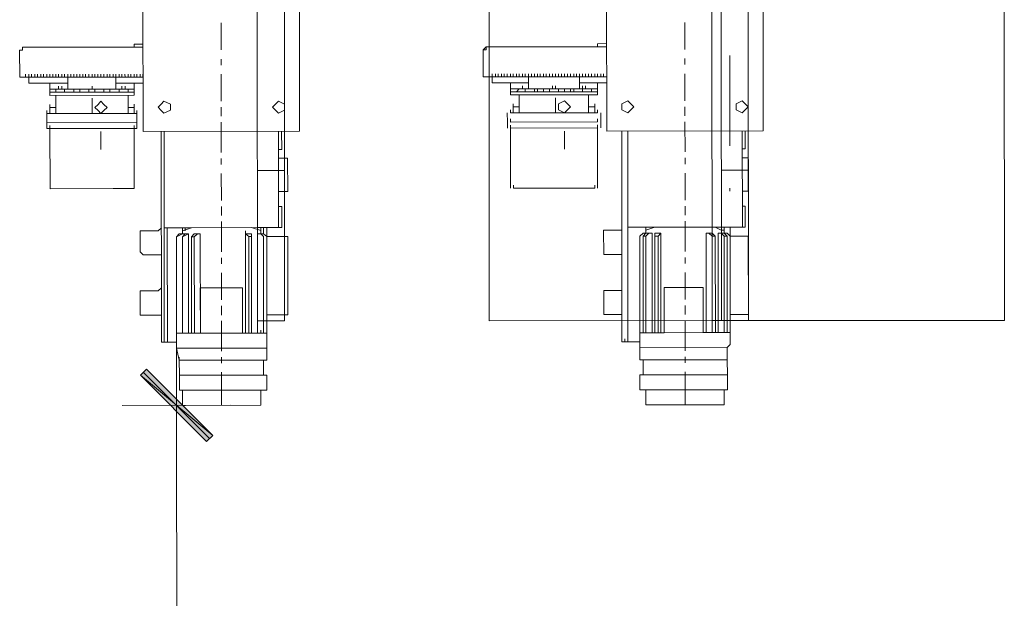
# Model space of a CAD drawing. Header units: inches. Extents: x -5850 to 5646, y 8947 to 13007.
# Tile 103 of 256: x -4115 to -3977, y 10461 to 10543. Entities that reach past the tile are written whole.
import ezdxf

# ---------------------------------------------------------------- set-up
doc = ezdxf.new("R2010")
doc.units = ezdxf.units.IN
doc.header["$MEASUREMENT"] = 0
for name, color, linetype in [('at_Entity', 7, 'Continuous'), ('at_Rect', 7, 'Continuous'), ('at_Solid', 7, 'Continuous')]:
    doc.layers.add(name, color=color, linetype=linetype)

msp = doc.modelspace()

# ---------------------------------------------------------------- hatches: boundary and pattern name
at = {"layer": 'at_Solid', "lineweight": 20}
for points in [[(-4097.62, 10493.5), (-4098.46, 10492.65), (-4088.3, 10484.22)], [(-4098.46, 10492.65), (-4088.3, 10484.22), (-4089.19, 10483.37)]]:
    msp.add_hatch(color=7, dxfattribs=at).paths.add_polyline_path(points)

# ---------------------------------------------------------------- linework, layer by layer
at = {"layer": 'at_Entity', "color": 7, "lineweight": 20}
for p, q in [((-4013.95, 11398.35), (-4013.15, 10500.33)), ((-4013.15, 10500.33), (-4013.95, 11398.35)), ((-3978.04, 11398.38), (-3977.23, 10500.36)), ((-4079.02, 11398.29), (-4078.22, 10500.27)), ((-4049.5, 10500.3), (-4050.31, 11398.32)), ((-4018.22, 10500.33), (-4019.02, 11398.35)), ((-4082.01, 10500.27), (-4082.75, 11328.17)), ((-4016.94, 10500.33), (-4017.68, 11328.23)), ((-4099.34, 10538.69), (-4099.34, 10539.12)), ((-4099.34, 10539.12), (-4098.11, 10539.12)), ((-4034.32, 10539.17), (-4033.03, 10539.18)), ((-4034.31, 10538.75), (-4034.32, 10539.17)), ((-4115.39, 10534.46), (-4115.4, 10538.26)), ((-4115.4, 10538.26), (-4115.01, 10538.26)), ((-4115.39, 10534.46), (-4115.4, 10538.26)), ((-4115.4, 10538.26), (-4115.01, 10538.26)), ((-4115.4, 10538.26), (-4115.01, 10538.26)), ((-4115.01, 10538.68), (-4098.11, 10538.69)), ((-4115.01, 10538.26), (-4115.01, 10538.68)), ((-4115.01, 10538.26), (-4115.01, 10538.68)), ((-4050.37, 10538.32), (-4049.93, 10538.74)), ((-4050.37, 10534.52), (-4050.37, 10538.32)), ((-4050.37, 10538.32), (-4049.93, 10538.32)), ((-4050.37, 10534.52), (-4050.37, 10538.32)), ((-4050.37, 10538.32), (-4049.93, 10538.32)), ((-4049.93, 10538.74), (-4033.03, 10538.75)), ((-4049.93, 10538.32), (-4049.93, 10538.74)), ((-4114.56, 10534.46), (-4114.56, 10534.88)), ((-4114.56, 10534.46), (-4114.56, 10534.88)), ((-4114.11, 10534.46), (-4114.11, 10534.88)), ((-4114.11, 10534.46), (-4114.11, 10534.88)), ((-4113.72, 10534.46), (-4113.72, 10534.88)), ((-4113.72, 10534.46), (-4113.72, 10534.88)), ((-4113.27, 10534.46), (-4113.27, 10534.88)), ((-4113.27, 10534.46), (-4113.27, 10534.88)), ((-4112.88, 10534.46), (-4112.88, 10534.88)), ((-4112.44, 10534.46), (-4112.44, 10534.88)), ((-4112.05, 10534.46), (-4112.05, 10534.88)), ((-4111.6, 10534.46), (-4111.6, 10534.88)), ((-4111.15, 10534.46), (-4111.15, 10534.88)), ((-4110.76, 10534.46), (-4110.76, 10534.88)), ((-4110.76, 10534.46), (-4110.76, 10534.88)), ((-4110.76, 10534.46), (-4110.76, 10534.88)), ((-4110.32, 10534.46), (-4110.32, 10534.88)), ((-4110.32, 10534.46), (-4110.32, 10534.88)), ((-4110.32, 10534.46), (-4110.32, 10534.88)), ((-4109.93, 10534.46), (-4109.93, 10534.88)), ((-4109.93, 10534.46), (-4109.93, 10534.88)), ((-4109.48, 10534.46), (-4109.48, 10534.88)), ((-4109.48, 10534.46), (-4109.48, 10534.88)), ((-4109.48, 10534.46), (-4109.48, 10534.88)), ((-4109.09, 10534.46), (-4109.09, 10534.88)), ((-4109.09, 10534.46), (-4109.09, 10534.88)), ((-4109.09, 10534.46), (-4109.09, 10534.88)), ((-4108.64, 10534.46), (-4108.65, 10534.88)), ((-4108.64, 10534.46), (-4108.65, 10534.88)), ((-4108.2, 10534.46), (-4108.2, 10534.88)), ((-4107.81, 10534.46), (-4107.81, 10534.88)), ((-4107.81, 10534.46), (-4107.81, 10534.88)), ((-4107.81, 10534.46), (-4107.81, 10534.88)), ((-4107.36, 10534.46), (-4107.36, 10534.88)), ((-4107.36, 10534.46), (-4107.36, 10534.88)), ((-4106.97, 10534.46), (-4106.97, 10534.88)), ((-4106.97, 10534.46), (-4106.97, 10534.88)), ((-4106.53, 10534.47), (-4106.53, 10534.88)), ((-4106.53, 10534.47), (-4106.53, 10534.88)), ((-4106.14, 10534.47), (-4106.14, 10534.88)), ((-4106.14, 10534.47), (-4106.14, 10534.88)), ((-4105.69, 10534.47), (-4105.69, 10534.88)), ((-4105.69, 10534.47), (-4105.69, 10534.88)), ((-4105.24, 10534.47), (-4105.24, 10534.88)), ((-4105.24, 10534.47), (-4105.24, 10534.88)), ((-4105.24, 10534.47), (-4105.24, 10534.88)), ((-4104.85, 10534.47), (-4104.85, 10534.88)), ((-4104.85, 10534.47), (-4104.85, 10534.88)), ((-4104.41, 10534.47), (-4104.41, 10534.89)), ((-4104.41, 10534.47), (-4104.41, 10534.89)), ((-4104.41, 10534.47), (-4104.41, 10534.89)), ((-4104.02, 10534.47), (-4104.02, 10534.89)), ((-4103.57, 10534.47), (-4103.57, 10534.89)), ((-4103.57, 10534.47), (-4103.57, 10534.89)), ((-4103.57, 10534.47), (-4103.57, 10534.89)), ((-4103.12, 10534.47), (-4103.12, 10534.89)), ((-4103.12, 10534.47), (-4103.12, 10534.89)), ((-4102.73, 10534.47), (-4102.73, 10534.89)), ((-4102.73, 10534.47), (-4102.73, 10534.89)), ((-4102.29, 10534.47), (-4102.29, 10534.89)), ((-4102.29, 10534.47), (-4102.29, 10534.89)), ((-4102.29, 10534.47), (-4102.29, 10534.89)), ((-4101.9, 10534.47), (-4101.9, 10534.89)), ((-4101.9, 10534.47), (-4101.9, 10534.89)), ((-4101.45, 10534.47), (-4101.45, 10534.89)), ((-4101.45, 10534.47), (-4101.45, 10534.89)), ((-4101.06, 10534.47), (-4101.06, 10534.89)), ((-4101.06, 10534.47), (-4101.06, 10534.89)), ((-4101.06, 10534.47), (-4101.06, 10534.89)), ((-4100.61, 10534.47), (-4100.62, 10534.89)), ((-4100.61, 10534.47), (-4100.62, 10534.89)), ((-4100.17, 10534.47), (-4100.17, 10534.89)), ((-4100.17, 10534.47), (-4100.17, 10534.89)), ((-4100.17, 10534.47), (-4100.17, 10534.89)), ((-4099.78, 10534.47), (-4099.78, 10534.89)), ((-4099.78, 10534.47), (-4099.78, 10534.89)), ((-4099.78, 10534.47), (-4099.78, 10534.89)), ((-4099.33, 10534.47), (-4099.33, 10534.89)), ((-4099.33, 10534.47), (-4099.33, 10534.89)), ((-4098.94, 10534.47), (-4098.94, 10534.89)), ((-4098.5, 10534.47), (-4098.5, 10534.89)), ((-4098.11, 10534.47), (-4098.11, 10534.89)), ((-4049.53, 10534.52), (-4049.54, 10534.93)), ((-4049.53, 10534.52), (-4049.54, 10534.93)), ((-4049.09, 10534.52), (-4049.09, 10534.93)), ((-4048.64, 10534.52), (-4048.64, 10534.93)), ((-4048.25, 10534.52), (-4048.25, 10534.94)), ((-4047.81, 10534.52), (-4047.81, 10534.94)), ((-4047.42, 10534.52), (-4047.42, 10534.94)), ((-4046.97, 10534.52), (-4046.97, 10534.94)), ((-4046.97, 10534.52), (-4046.97, 10534.94)), ((-4046.52, 10534.52), (-4046.52, 10534.94)), ((-4046.13, 10534.52), (-4046.13, 10534.94)), ((-4046.13, 10534.52), (-4046.13, 10534.94)), ((-4045.69, 10534.52), (-4045.69, 10534.94)), ((-4045.69, 10534.52), (-4045.69, 10534.94)), ((-4045.69, 10534.52), (-4045.69, 10534.94)), ((-4045.3, 10534.52), (-4045.3, 10534.94)), ((-4045.3, 10534.52), (-4045.3, 10534.94)), ((-4045.3, 10534.52), (-4045.3, 10534.94)), ((-4044.85, 10534.52), (-4044.85, 10534.94)), ((-4044.85, 10534.52), (-4044.85, 10534.94)), ((-4044.46, 10534.52), (-4044.46, 10534.94)), ((-4044.46, 10534.52), (-4044.46, 10534.94)), ((-4044.46, 10534.52), (-4044.46, 10534.94)), ((-4044.01, 10534.52), (-4044.01, 10534.94)), ((-4044.01, 10534.52), (-4044.01, 10534.94)), ((-4044.01, 10534.52), (-4044.01, 10534.94)), ((-4043.57, 10534.52), (-4043.57, 10534.94)), ((-4043.57, 10534.52), (-4043.57, 10534.94)), ((-4043.18, 10534.52), (-4043.18, 10534.94)), ((-4043.18, 10534.52), (-4043.18, 10534.94)), ((-4043.18, 10534.52), (-4043.18, 10534.94)), ((-4042.73, 10534.52), (-4042.73, 10534.94)), ((-4042.73, 10534.52), (-4042.73, 10534.94)), ((-4042.34, 10534.52), (-4042.34, 10534.94)), ((-4042.34, 10534.52), (-4042.34, 10534.94)), ((-4041.9, 10534.52), (-4041.9, 10534.94)), ((-4041.9, 10534.52), (-4041.9, 10534.94)), ((-4041.9, 10534.52), (-4041.9, 10534.94)), ((-4041.5, 10534.52), (-4041.51, 10534.94)), ((-4041.06, 10534.52), (-4041.06, 10534.94)), ((-4041.06, 10534.52), (-4041.06, 10534.94)), ((-4041.06, 10534.52), (-4041.06, 10534.94)), ((-4040.61, 10534.52), (-4040.61, 10534.94)), ((-4040.61, 10534.52), (-4040.61, 10534.94)), ((-4040.22, 10534.52), (-4040.22, 10534.94)), ((-4040.22, 10534.52), (-4040.22, 10534.94)), ((-4040.22, 10534.52), (-4040.22, 10534.94)), ((-4039.78, 10534.52), (-4039.78, 10534.94)), ((-4039.78, 10534.52), (-4039.78, 10534.94)), ((-4039.39, 10534.53), (-4039.39, 10534.94)), ((-4039.39, 10534.53), (-4039.39, 10534.94)), ((-4038.94, 10534.53), (-4038.94, 10534.94)), ((-4038.94, 10534.53), (-4038.94, 10534.94)), ((-4038.55, 10534.53), (-4038.55, 10534.94)), ((-4038.55, 10534.53), (-4038.55, 10534.94)), ((-4038.1, 10534.53), (-4038.1, 10534.94)), ((-4038.1, 10534.53), (-4038.1, 10534.94)), ((-4037.66, 10534.53), (-4037.66, 10534.94)), ((-4037.66, 10534.53), (-4037.66, 10534.94)), ((-4037.66, 10534.53), (-4037.66, 10534.94)), ((-4037.27, 10534.53), (-4037.27, 10534.95)), ((-4036.82, 10534.53), (-4036.82, 10534.95)), ((-4036.82, 10534.53), (-4036.82, 10534.95)), ((-4036.43, 10534.53), (-4036.43, 10534.95)), ((-4036.43, 10534.53), (-4036.43, 10534.95)), ((-4035.98, 10534.53), (-4035.98, 10534.95)), ((-4035.98, 10534.53), (-4035.98, 10534.95)), ((-4035.98, 10534.53), (-4035.98, 10534.95)), ((-4035.59, 10534.53), (-4035.59, 10534.95)), ((-4035.59, 10534.53), (-4035.59, 10534.95)), ((-4035.15, 10534.53), (-4035.15, 10534.95)), ((-4035.15, 10534.53), (-4035.15, 10534.95)), ((-4034.7, 10534.53), (-4034.7, 10534.95)), ((-4034.31, 10534.53), (-4034.31, 10534.95)), ((-4033.87, 10534.53), (-4033.87, 10534.95)), ((-4033.47, 10534.53), (-4033.48, 10534.95)), ((-4114.56, 10534.46), (-4115.39, 10534.46)), ((-4098.11, 10534.47), (-4114.56, 10534.46)), ((-4114.56, 10534.46), (-4108.2, 10534.46)), ((-4114.11, 10533.62), (-4114.11, 10534.46)), ((-4108.64, 10533.62), (-4114.11, 10533.62)), ((-4111.15, 10532.77), (-4111.15, 10533.62)), ((-4108.64, 10532.77), (-4108.64, 10534.46)), ((-4107.81, 10534.46), (-4108.2, 10534.46)), ((-4107.36, 10534.46), (-4107.81, 10534.46)), ((-4106.97, 10534.46), (-4107.36, 10534.46)), ((-4106.53, 10534.47), (-4106.97, 10534.46)), ((-4106.53, 10534.47), (-4106.14, 10534.47)), ((-4106.14, 10534.47), (-4104.02, 10534.47)), ((-4103.57, 10534.47), (-4104.02, 10534.47)), ((-4103.12, 10534.47), (-4103.57, 10534.47)), ((-4102.73, 10534.47), (-4103.12, 10534.47)), ((-4102.29, 10534.47), (-4102.73, 10534.47)), ((-4101.9, 10534.47), (-4102.29, 10534.47)), ((-4101.45, 10534.47), (-4101.9, 10534.47)), ((-4101.9, 10532.78), (-4101.9, 10534.47)), ((-4098.1, 10533.63), (-4101.9, 10533.63)), ((-4101.06, 10534.47), (-4101.45, 10534.47)), ((-4100.61, 10534.47), (-4101.06, 10534.47)), ((-4100.61, 10534.47), (-4098.11, 10534.47)), ((-4099.33, 10533.63), (-4099.33, 10532.78)), ((-4049.53, 10534.52), (-4050.37, 10534.52)), ((-4033.03, 10534.53), (-4049.53, 10534.52)), ((-4049.53, 10534.52), (-4041.5, 10534.52)), ((-4049.09, 10533.67), (-4049.09, 10534.52)), ((-4044.01, 10533.68), (-4049.09, 10533.67)), ((-4046.52, 10532.83), (-4046.52, 10533.68)), ((-4044.01, 10532.83), (-4044.01, 10534.52)), ((-4041.06, 10534.52), (-4041.5, 10534.52)), ((-4040.61, 10534.52), (-4041.06, 10534.52)), ((-4040.22, 10534.52), (-4040.61, 10534.52)), ((-4039.78, 10534.52), (-4040.22, 10534.52)), ((-4039.39, 10534.53), (-4039.78, 10534.52)), ((-4039.39, 10534.53), (-4038.94, 10534.53)), ((-4038.94, 10534.53), (-4037.27, 10534.53)), ((-4036.82, 10534.53), (-4037.27, 10534.53)), ((-4036.43, 10534.53), (-4036.82, 10534.53)), ((-4036.82, 10532.84), (-4036.82, 10534.53)), ((-4033.03, 10533.69), (-4036.82, 10533.69)), ((-4035.98, 10534.53), (-4036.43, 10534.53)), ((-4035.59, 10534.53), (-4035.98, 10534.53)), ((-4035.59, 10534.53), (-4035.15, 10534.53)), ((-4035.15, 10534.53), (-4034.7, 10534.53)), ((-4034.7, 10534.53), (-4033.03, 10534.53)), ((-4034.31, 10533.69), (-4034.31, 10532.84)), ((-4111.15, 10532.35), (-4111.15, 10532.77)), ((-4110.32, 10532.77), (-4111.15, 10532.77)), ((-4111.15, 10532.35), (-4099.33, 10532.36)), ((-4111.15, 10532.35), (-4111.15, 10531.92)), ((-4109.09, 10532.77), (-4110.32, 10532.77)), ((-4110.32, 10532.77), (-4110.32, 10532.35)), ((-4110.32, 10532.77), (-4109.93, 10532.77)), ((-4109.93, 10532.77), (-4109.93, 10533.2)), ((-4109.93, 10532.77), (-4109.93, 10533.2)), ((-4109.93, 10532.77), (-4109.48, 10532.77)), ((-4109.48, 10532.77), (-4109.48, 10533.2)), ((-4109.48, 10532.77), (-4109.48, 10533.2)), ((-4109.48, 10532.77), (-4109.09, 10532.77)), ((-4109.09, 10532.77), (-4107.81, 10532.77)), ((-4109.09, 10532.35), (-4109.09, 10532.77)), ((-4101.9, 10532.78), (-4108.64, 10532.77)), ((-4107.81, 10532.35), (-4107.81, 10532.77)), ((-4107.81, 10532.35), (-4107.81, 10532.77)), ((-4105.69, 10532.35), (-4107.81, 10532.35)), ((-4106.97, 10532.35), (-4106.97, 10532.78)), ((-4104.85, 10532.78), (-4105.69, 10532.78)), ((-4105.69, 10532.78), (-4105.69, 10532.35)), ((-4104.85, 10532.78), (-4105.69, 10532.78)), ((-4105.24, 10532.78), (-4105.24, 10533.2)), ((-4105.24, 10532.78), (-4105.24, 10533.2)), ((-4104.85, 10532.35), (-4104.85, 10532.78)), ((-4102.73, 10532.35), (-4104.85, 10532.35)), ((-4103.57, 10532.35), (-4103.57, 10532.78)), ((-4102.73, 10532.78), (-4101.45, 10532.78)), ((-4102.73, 10532.35), (-4102.73, 10532.78)), ((-4102.73, 10532.35), (-4102.73, 10532.78)), ((-4100.17, 10532.78), (-4101.45, 10532.78)), ((-4101.45, 10532.78), (-4101.45, 10532.36)), ((-4101.45, 10532.78), (-4101.06, 10532.78)), ((-4101.06, 10532.78), (-4101.06, 10533.2)), ((-4100.61, 10532.78), (-4100.61, 10533.2)), ((-4100.61, 10532.78), (-4100.61, 10533.2)), ((-4100.61, 10532.78), (-4100.17, 10532.78)), ((-4100.17, 10532.78), (-4099.33, 10532.78)), ((-4100.17, 10532.36), (-4100.17, 10532.78)), ((-4099.33, 10532.36), (-4099.33, 10532.78)), ((-4099.33, 10532.36), (-4099.33, 10531.93)), ((-4046.52, 10532.41), (-4046.52, 10532.83)), ((-4045.3, 10532.83), (-4046.52, 10532.83)), ((-4046.52, 10532.41), (-4034.31, 10532.42)), ((-4046.52, 10532.41), (-4046.52, 10531.98)), ((-4045.3, 10532.83), (-4045.69, 10532.41)), ((-4044.46, 10532.83), (-4045.3, 10532.83)), ((-4045.3, 10532.83), (-4044.85, 10532.83)), ((-4044.46, 10532.83), (-4045.3, 10532.83)), ((-4044.85, 10532.83), (-4044.85, 10533.25)), ((-4044.46, 10532.83), (-4043.18, 10532.83)), ((-4044.46, 10532.41), (-4044.46, 10532.83)), ((-4036.82, 10532.84), (-4044.01, 10532.83)), ((-4043.18, 10532.41), (-4043.18, 10532.83)), ((-4042.73, 10532.41), (-4042.73, 10532.83)), ((-4041.06, 10532.41), (-4042.73, 10532.41)), ((-4041.89, 10532.41), (-4041.89, 10532.83)), ((-4039.77, 10532.84), (-4041.06, 10532.83)), ((-4041.06, 10532.83), (-4041.06, 10532.41)), ((-4041.06, 10532.83), (-4040.61, 10532.83)), ((-4040.61, 10532.83), (-4040.61, 10533.26)), ((-4040.61, 10532.83), (-4040.61, 10533.26)), ((-4040.22, 10532.83), (-4040.61, 10532.83)), ((-4040.22, 10532.83), (-4040.22, 10533.26)), ((-4040.22, 10532.83), (-4040.22, 10533.26)), ((-4040.22, 10532.83), (-4040.22, 10533.26)), ((-4040.22, 10532.83), (-4039.77, 10532.84)), ((-4039.77, 10532.41), (-4039.77, 10532.84)), ((-4038.1, 10532.41), (-4039.77, 10532.41)), ((-4038.94, 10532.41), (-4038.94, 10532.84)), ((-4038.1, 10532.41), (-4038.1, 10532.84)), ((-4037.66, 10532.84), (-4036.43, 10532.84)), ((-4037.66, 10532.41), (-4037.66, 10532.84)), ((-4036.43, 10532.84), (-4036.43, 10533.26)), ((-4035.15, 10532.84), (-4036.43, 10532.84)), ((-4036.43, 10532.84), (-4036.43, 10532.41)), ((-4035.98, 10532.84), (-4035.98, 10533.26)), ((-4035.98, 10532.84), (-4035.98, 10533.26)), ((-4035.59, 10532.84), (-4035.98, 10532.84)), ((-4035.59, 10532.84), (-4035.15, 10532.84)), ((-4035.15, 10532.84), (-4034.31, 10532.84)), ((-4035.15, 10532.42), (-4035.15, 10532.84)), ((-4034.31, 10532.42), (-4034.31, 10532.84)), ((-4034.31, 10532.42), (-4034.31, 10531.99)), ((-4111.15, 10531.92), (-4099.33, 10531.93)), ((-4110.32, 10531.51), (-4110.32, 10531.92)), ((-4110.31, 10530.23), (-4110.32, 10531.51)), ((-4105.24, 10529.4), (-4105.24, 10531.51)), ((-4104.4, 10530.66), (-4104.01, 10531.09)), ((-4104.01, 10531.09), (-4103.57, 10530.66)), ((-4100.17, 10531.52), (-4100.17, 10531.93)), ((-4100.16, 10530.24), (-4100.17, 10531.52)), ((-4095.54, 10530.67), (-4095.15, 10531.1)), ((-4095.15, 10531.1), (-4094.25, 10530.67)), ((-4079.48, 10530.69), (-4079.09, 10531.11)), ((-4079.09, 10531.11), (-4078.25, 10530.69)), ((-4046.52, 10531.98), (-4034.31, 10531.99)), ((-4046.13, 10530.29), (-4046.13, 10530.72)), ((-4045.29, 10531.56), (-4045.29, 10531.98)), ((-4045.29, 10530.29), (-4045.29, 10531.56)), ((-4045.29, 10530.29), (-4045.29, 10530.72)), ((-4040.22, 10529.46), (-4040.22, 10531.57)), ((-4039.77, 10530.72), (-4038.94, 10531.15)), ((-4039.77, 10529.87), (-4039.77, 10530.72)), ((-4038.94, 10531.15), (-4038.55, 10530.72)), ((-4038.55, 10530.72), (-4038.1, 10530.3)), ((-4035.59, 10531.57), (-4035.59, 10531.99)), ((-4035.59, 10530.3), (-4035.59, 10531.57)), ((-4035.59, 10530.3), (-4035.59, 10530.73)), ((-4034.7, 10530.3), (-4034.7, 10530.73)), ((-4030.91, 10530.73), (-4030.07, 10531.15)), ((-4030.91, 10529.88), (-4030.91, 10530.73)), ((-4030.07, 10531.15), (-4029.62, 10530.73)), ((-4029.62, 10530.73), (-4029.23, 10530.31)), ((-4014.85, 10530.74), (-4014.01, 10531.17)), ((-4014.85, 10529.9), (-4014.85, 10530.74)), ((-4014.01, 10531.17), (-4013.62, 10530.74)), ((-4013.62, 10530.74), (-4013.17, 10530.32)), ((-4111.6, 10529.39), (-4111.6, 10529.81)), ((-4098.94, 10529.4), (-4111.6, 10529.39)), ((-4111.6, 10529.39), (-4111.59, 10528.13)), ((-4111.15, 10530.23), (-4111.15, 10530.66)), ((-4111.15, 10530.23), (-4110.31, 10530.23)), ((-4111.15, 10529.39), (-4111.15, 10530.23)), ((-4110.31, 10530.23), (-4110.31, 10530.66)), ((-4110.31, 10529.39), (-4110.31, 10530.23)), ((-4104.85, 10530.24), (-4104.4, 10530.66)), ((-4104.4, 10529.82), (-4104.85, 10530.24)), ((-4104.01, 10529.4), (-4104.4, 10529.82)), ((-4103.57, 10529.82), (-4104.01, 10529.4)), ((-4103.57, 10530.66), (-4103.12, 10530.24)), ((-4103.12, 10530.24), (-4103.57, 10529.82)), ((-4100.16, 10530.24), (-4100.17, 10530.67)), ((-4100.16, 10530.24), (-4099.33, 10530.24)), ((-4100.16, 10529.4), (-4100.16, 10530.24)), ((-4099.33, 10530.24), (-4099.33, 10530.67)), ((-4099.33, 10529.4), (-4099.33, 10530.24)), ((-4098.94, 10529.4), (-4098.94, 10529.82)), ((-4098.94, 10528.14), (-4098.94, 10529.4)), ((-4095.98, 10530.25), (-4095.54, 10530.67)), ((-4095.54, 10529.82), (-4095.98, 10530.25)), ((-4095.15, 10529.41), (-4095.54, 10529.82)), ((-4094.25, 10529.83), (-4095.15, 10529.41)), ((-4094.25, 10530.67), (-4094.25, 10529.83)), ((-4079.92, 10530.26), (-4079.48, 10530.69)), ((-4079.48, 10529.84), (-4079.92, 10530.26)), ((-4079.09, 10529.42), (-4079.48, 10529.84)), ((-4078.25, 10529.84), (-4079.09, 10529.42)), ((-4078.25, 10530.69), (-4078.25, 10529.84)), ((-4046.97, 10529.45), (-4046.96, 10528.18)), ((-4046.52, 10529.45), (-4046.52, 10529.87)), ((-4034.31, 10529.46), (-4046.52, 10529.45)), ((-4046.13, 10530.29), (-4045.29, 10530.29)), ((-4046.13, 10529.45), (-4046.13, 10530.29)), ((-4045.29, 10529.45), (-4045.29, 10530.29)), ((-4038.94, 10529.46), (-4039.77, 10529.87)), ((-4038.55, 10529.88), (-4038.94, 10529.46)), ((-4038.1, 10530.3), (-4038.55, 10529.88)), ((-4035.59, 10530.3), (-4034.7, 10530.3)), ((-4035.59, 10529.46), (-4035.59, 10530.3)), ((-4034.7, 10529.46), (-4034.7, 10530.3)), ((-4034.31, 10529.46), (-4034.31, 10529.88)), ((-4033.86, 10529.46), (-4033.86, 10528.2)), ((-4030.07, 10529.46), (-4030.91, 10529.88)), ((-4029.62, 10529.88), (-4030.07, 10529.46)), ((-4029.23, 10530.31), (-4029.62, 10529.88)), ((-4014.01, 10529.48), (-4014.85, 10529.9)), ((-4013.62, 10529.9), (-4014.01, 10529.48)), ((-4013.17, 10530.32), (-4013.62, 10529.9)), ((-4111.59, 10528.13), (-4111.6, 10528.55)), ((-4111.59, 10528.13), (-4111.6, 10528.55)), ((-4098.94, 10528.14), (-4111.59, 10528.13)), ((-4111.59, 10528.13), (-4098.94, 10528.14)), ((-4111.59, 10527.28), (-4111.59, 10528.13)), ((-4098.94, 10528.14), (-4098.94, 10528.56)), ((-4098.94, 10528.14), (-4098.94, 10528.56)), ((-4098.94, 10527.29), (-4098.94, 10528.14)), ((-4046.96, 10527.34), (-4046.96, 10528.18)), ((-4046.52, 10528.18), (-4046.52, 10528.61)), ((-4046.52, 10528.18), (-4046.52, 10528.61)), ((-4034.31, 10528.19), (-4046.52, 10528.18)), ((-4046.52, 10528.18), (-4034.31, 10528.19)), ((-4034.31, 10528.19), (-4034.31, 10528.62)), ((-4034.31, 10528.19), (-4034.31, 10528.62)), ((-4033.86, 10527.35), (-4033.86, 10528.2)), ((-4111.59, 10527.28), (-4111.59, 10527.7)), ((-4111.59, 10527.28), (-4098.94, 10527.29)), ((-4111.15, 10527.28), (-4111.15, 10527.7)), ((-4111.15, 10527.28), (-4111.14, 10518.83)), ((-4104.01, 10524.33), (-4104.01, 10526.86)), ((-4099.33, 10527.29), (-4099.33, 10527.71)), ((-4099.33, 10527.29), (-4099.32, 10518.84)), ((-4098.94, 10527.29), (-4098.94, 10527.71)), ((-4095.53, 10526.87), (-4095.51, 10497.73)), ((-4095.14, 10524.34), (-4095.14, 10526.87)), ((-4095.14, 10526.87), (-4095.13, 10513.36)), ((-4079.07, 10513.37), (-4079.08, 10526.88)), ((-4078.63, 10524.35), (-4078.64, 10526.88)), ((-4046.52, 10527.34), (-4046.52, 10527.76)), ((-4046.52, 10527.34), (-4034.3, 10527.35)), ((-4046.52, 10527.34), (-4046.51, 10518.89)), ((-4038.93, 10524.39), (-4038.93, 10526.92)), ((-4034.3, 10527.35), (-4034.31, 10527.77)), ((-4034.3, 10527.35), (-4034.31, 10527.77)), ((-4034.3, 10518.9), (-4034.3, 10527.35)), ((-4030.9, 10526.93), (-4030.88, 10497.78)), ((-4030.06, 10524.4), (-4030.07, 10526.93)), ((-4030.07, 10526.93), (-4030.05, 10513.42)), ((-4013.99, 10513.43), (-4014.01, 10526.94)), ((-4013.61, 10524.41), (-4013.62, 10526.94)), ((-4095.14, 10524.34), (-4095.14, 10524.76)), ((-4095.14, 10524.34), (-4095.13, 10516.31)), ((-4079.08, 10524.35), (-4078.63, 10524.35)), ((-4030.06, 10524.4), (-4030.06, 10524.81)), ((-4030.06, 10524.4), (-4030.06, 10516.37)), ((-4014, 10524.41), (-4013.61, 10524.41)), ((-4077.8, 10523.09), (-4079.08, 10523.09)), ((-4077.79, 10518.44), (-4077.8, 10523.09)), ((-4013.17, 10523.14), (-4014, 10523.14)), ((-4013.16, 10518.5), (-4013.17, 10523.14)), ((-4078.24, 10521.4), (-4082.03, 10521.39)), ((-4013.16, 10521.45), (-4016.96, 10521.45)), ((-4111.14, 10518.83), (-4111.14, 10519.25)), ((-4111.14, 10518.83), (-4102.27, 10518.84)), ((-4099.32, 10518.84), (-4102.27, 10518.84)), ((-4099.32, 10518.84), (-4099.32, 10519.26)), ((-4079.08, 10518.44), (-4077.79, 10518.44)), ((-4046.12, 10518.89), (-4046.12, 10519.31)), ((-4046.12, 10518.89), (-4037.25, 10518.9)), ((-4037.25, 10518.9), (-4034.69, 10518.9)), ((-4034.69, 10518.9), (-4034.69, 10519.32)), ((-4014, 10518.5), (-4013.16, 10518.5)), ((-4095.13, 10516.31), (-4095.13, 10516.73)), ((-4095.13, 10513.36), (-4095.13, 10516.31)), ((-4079.07, 10516.33), (-4078.63, 10516.33)), ((-4078.63, 10516.33), (-4078.62, 10513.37)), ((-4030.06, 10516.37), (-4030.06, 10516.79)), ((-4030.05, 10513.42), (-4030.06, 10516.37)), ((-4014, 10516.39), (-4013.61, 10516.39)), ((-4013.61, 10516.39), (-4013.6, 10513.43)), ((-4098.48, 10512.51), (-4098.48, 10512.93)), ((-4098.48, 10512.93), (-4098.09, 10512.93)), ((-4098.09, 10512.93), (-4095.97, 10512.93)), ((-4095.52, 10513.36), (-4095.97, 10512.93)), ((-4095.13, 10513.36), (-4079.07, 10513.37)), ((-4095.13, 10513.36), (-4095.12, 10497.3)), ((-4091.73, 10513.36), (-4095.13, 10513.36)), ((-4094.67, 10497.3), (-4094.68, 10513.36)), ((-4091.28, 10513.36), (-4092.57, 10512.94)), ((-4092.57, 10512.94), (-4092.57, 10513.36)), ((-4092.57, 10512.94), (-4092.57, 10512.51)), ((-4092.18, 10513.36), (-4092.18, 10512.94)), ((-4083.7, 10512.52), (-4083.7, 10512.94)), ((-4081.58, 10512.95), (-4082.86, 10513.37)), ((-4078.62, 10513.37), (-4082.03, 10513.37)), ((-4081.58, 10512.95), (-4081.58, 10513.37)), ((-4081.58, 10512.95), (-4081.58, 10512.52)), ((-4081.19, 10513.37), (-4081.19, 10512.52)), ((-4080.74, 10512.1), (-4080.74, 10513.37)), ((-4033.46, 10512.99), (-4030.89, 10512.99)), ((-4033.46, 10512.56), (-4033.46, 10512.99)), ((-4030.89, 10513.41), (-4030.89, 10512.99)), ((-4030.05, 10513.42), (-4013.99, 10513.43)), ((-4030.05, 10513.42), (-4030.04, 10497.36)), ((-4030.04, 10497.36), (-4030.05, 10513.42)), ((-4027.1, 10513.42), (-4030.05, 10513.42)), ((-4027.54, 10513.42), (-4027.54, 10512.99)), ((-4026.26, 10513.42), (-4027.54, 10512.99)), ((-4027.54, 10512.99), (-4027.54, 10513.42)), ((-4027.54, 10512.99), (-4027.54, 10512.57)), ((-4016.95, 10513), (-4017.79, 10513.43)), ((-4013.6, 10513.43), (-4017.4, 10513.43)), ((-4016.95, 10513), (-4016.56, 10513)), ((-4016.56, 10513.43), (-4016.56, 10512.58)), ((-4016.56, 10513), (-4016.56, 10512.58)), ((-4015.72, 10512.16), (-4015.72, 10513.43)), ((-4098.47, 10509.97), (-4098.48, 10512.51)), ((-4093.4, 10512.09), (-4092.57, 10512.51)), ((-4093.01, 10512.51), (-4093.4, 10512.09)), ((-4093.39, 10498.57), (-4093.4, 10512.09)), ((-4093.4, 10512.09), (-4093.39, 10498.57)), ((-4092.57, 10512.51), (-4093.01, 10512.51)), ((-4092.17, 10512.51), (-4092.57, 10512.51)), ((-4092.56, 10512.09), (-4091.73, 10512.51)), ((-4092.17, 10512.51), (-4092.56, 10512.09)), ((-4092.55, 10498.57), (-4092.56, 10512.09)), ((-4092.56, 10512.09), (-4092.55, 10498.57)), ((-4091.73, 10512.51), (-4092.17, 10512.51)), ((-4091.72, 10498.57), (-4091.73, 10512.51)), ((-4090.89, 10512.51), (-4091.28, 10512.09)), ((-4091.27, 10498.57), (-4091.28, 10512.09)), ((-4091.28, 10512.09), (-4090.89, 10512.09)), ((-4090.89, 10512.09), (-4090.45, 10512.51)), ((-4090.45, 10512.51), (-4090.89, 10512.51)), ((-4090.89, 10512.09), (-4090.88, 10498.57)), ((-4090.06, 10512.51), (-4090.45, 10512.51)), ((-4090.04, 10498.57), (-4090.06, 10512.51)), ((-4083.7, 10512.52), (-4083.69, 10498.58)), ((-4082.86, 10512.52), (-4083.7, 10512.52)), ((-4083.7, 10512.52), (-4083.25, 10512.1)), ((-4083.24, 10498.58), (-4083.25, 10512.1)), ((-4083.25, 10512.1), (-4082.86, 10512.1)), ((-4082.86, 10512.1), (-4082.86, 10512.52)), ((-4082.86, 10512.1), (-4082.85, 10498.58)), ((-4082.03, 10512.52), (-4082.01, 10498.58)), ((-4081.58, 10512.52), (-4082.03, 10512.52)), ((-4081.58, 10512.52), (-4081.19, 10512.52)), ((-4081.19, 10512.1), (-4081.58, 10512.52)), ((-4081.58, 10512.52), (-4081.19, 10512.1)), ((-4081.19, 10512.52), (-4080.74, 10512.1)), ((-4081.18, 10498.58), (-4081.19, 10512.1)), ((-4081.19, 10512.1), (-4081.18, 10498.58)), ((-4077.79, 10512.1), (-4080.74, 10512.1)), ((-4080.73, 10498.58), (-4080.74, 10512.1)), ((-4077.78, 10501.12), (-4077.79, 10512.1)), ((-4033.45, 10510.03), (-4033.46, 10512.56)), ((-4028.38, 10512.15), (-4027.93, 10512.57)), ((-4027.93, 10512.57), (-4028.38, 10512.15)), ((-4028.37, 10498.63), (-4028.38, 10512.15)), ((-4028.38, 10512.15), (-4028.37, 10498.63)), ((-4027.54, 10512.57), (-4027.93, 10512.57)), ((-4027.54, 10512.57), (-4027.93, 10512.15)), ((-4027.92, 10498.63), (-4027.93, 10512.15)), ((-4027.93, 10512.15), (-4027.54, 10512.15)), ((-4027.54, 10512.15), (-4027.1, 10512.57)), ((-4027.1, 10512.57), (-4027.54, 10512.57)), ((-4027.54, 10512.15), (-4027.53, 10498.63)), ((-4026.65, 10512.57), (-4027.1, 10512.57)), ((-4026.64, 10498.63), (-4026.65, 10512.57)), ((-4025.43, 10512.57), (-4026.26, 10512.57)), ((-4026.26, 10512.57), (-4026.26, 10512.15)), ((-4026.25, 10498.63), (-4026.26, 10512.15)), ((-4026.26, 10512.15), (-4025.82, 10512.15)), ((-4025.82, 10512.15), (-4025.43, 10512.57)), ((-4025.82, 10512.15), (-4025.8, 10498.63)), ((-4025.41, 10498.63), (-4025.43, 10512.57)), ((-4019.07, 10512.58), (-4019.06, 10498.64)), ((-4018.68, 10512.58), (-4019.07, 10512.58)), ((-4018.23, 10512.58), (-4018.68, 10512.58)), ((-4018.68, 10512.58), (-4018.23, 10512.15)), ((-4017.79, 10512.15), (-4018.23, 10512.58)), ((-4018.22, 10498.64), (-4018.23, 10512.15)), ((-4018.23, 10512.15), (-4017.79, 10512.15)), ((-4017.79, 10512.15), (-4017.77, 10498.64)), ((-4017.4, 10512.58), (-4017.38, 10498.64)), ((-4016.95, 10512.58), (-4017.4, 10512.58)), ((-4016.56, 10512.58), (-4016.95, 10512.58)), ((-4016.95, 10512.58), (-4016.56, 10512.16)), ((-4016.56, 10512.58), (-4016.11, 10512.58)), ((-4016.11, 10512.16), (-4016.56, 10512.58)), ((-4016.55, 10498.64), (-4016.56, 10512.16)), ((-4016.56, 10512.16), (-4016.11, 10512.16)), ((-4016.11, 10512.58), (-4015.72, 10512.16)), ((-4016.11, 10512.16), (-4016.1, 10498.64)), ((-4013.16, 10512.16), (-4015.72, 10512.16)), ((-4015.71, 10498.64), (-4015.72, 10512.16)), ((-4013.15, 10501.18), (-4013.16, 10512.16)), ((-4098.08, 10509.55), (-4098.47, 10509.97)), ((-4033.45, 10509.61), (-4033.45, 10510.03)), ((-4030.89, 10509.61), (-4030.89, 10510.03)), ((-4098.08, 10509.55), (-4095.96, 10509.55)), ((-4095.96, 10509.55), (-4095.52, 10509.55)), ((-4033.45, 10509.61), (-4030.89, 10509.61)), ((-4098.47, 10504.06), (-4098.47, 10504.48)), ((-4098.47, 10504.48), (-4098.08, 10504.48)), ((-4098.08, 10504.48), (-4095.96, 10504.48)), ((-4095.51, 10504.9), (-4095.96, 10504.48)), ((-4090.05, 10504.91), (-4090.04, 10498.57)), ((-4084.14, 10504.91), (-4090.05, 10504.91)), ((-4084.13, 10498.58), (-4084.14, 10504.91)), ((-4033.45, 10504.54), (-4030.88, 10504.54)), ((-4033.45, 10504.12), (-4033.45, 10504.54)), ((-4030.88, 10504.96), (-4030.88, 10504.54)), ((-4024.97, 10504.97), (-4024.97, 10498.63)), ((-4019.51, 10504.97), (-4024.97, 10504.97)), ((-4019.5, 10498.64), (-4019.51, 10504.97)), ((-4098.47, 10501.52), (-4098.47, 10504.06)), ((-4033.45, 10501.58), (-4033.45, 10504.12)), ((-4098.47, 10501.1), (-4098.47, 10501.52)), ((-4098.08, 10501.1), (-4098.47, 10501.1)), ((-4098.08, 10501.1), (-4095.96, 10501.11)), ((-4095.96, 10501.11), (-4095.51, 10501.11)), ((-4077.78, 10501.12), (-4080.73, 10501.12)), ((-4018.22, 10500.33), (-4049.5, 10500.3)), ((-4033.44, 10501.16), (-4033.45, 10501.58)), ((-4033.44, 10501.16), (-4030.88, 10501.16)), ((-4030.88, 10501.16), (-4030.88, 10501.58)), ((-4015.71, 10500.33), (-4018.22, 10500.33)), ((-4013.15, 10500.33), (-4016.94, 10500.33)), ((-4013.15, 10501.18), (-4015.71, 10501.18)), ((-4013.15, 10500.33), (-4015.71, 10500.33)), ((-3977.23, 10500.36), (-4013.15, 10500.33)), ((-4092.55, 10498.57), (-4092.55, 10498.99)), ((-4078.22, 10500.27), (-4082.01, 10500.27)), ((-4081.57, 10498.58), (-4081.57, 10499)), ((-4081.18, 10498.58), (-4081.18, 10499)), ((-4081.18, 10498.58), (-4081.18, 10499)), ((-4080.73, 10498.58), (-4080.73, 10499.01)), ((-4080.73, 10498.58), (-4080.73, 10499.01)), ((-4028.37, 10498.63), (-4028.37, 10499.05)), ((-4027.53, 10498.63), (-4027.53, 10499.05)), ((-4016.55, 10498.64), (-4016.55, 10499.06)), ((-4016.55, 10498.64), (-4016.55, 10499.06)), ((-4015.71, 10498.64), (-4015.71, 10499.06)), ((-4095.51, 10497.3), (-4095.51, 10497.73)), ((-4095.51, 10497.73), (-4095.51, 10497.3)), ((-4095.51, 10497.3), (-4095.51, 10497.73)), ((-4095.12, 10497.3), (-4095.12, 10497.73)), ((-4093.39, 10498.57), (-4093.39, 10496.88)), ((-4093.39, 10498.57), (-4092.55, 10498.57)), ((-4093.39, 10498.57), (-4093, 10498.57)), ((-4093, 10498.57), (-4090.04, 10498.57)), ((-4092.55, 10498.57), (-4091.72, 10498.57)), ((-4090.88, 10498.57), (-4091.27, 10498.57)), ((-4090.88, 10498.57), (-4090.04, 10498.57)), ((-4090.04, 10498.57), (-4084.13, 10498.58)), ((-4080.73, 10498.58), (-4084.13, 10498.58)), ((-4083.69, 10498.58), (-4083.24, 10498.58)), ((-4082.85, 10498.58), (-4083.24, 10498.58)), ((-4082.01, 10498.58), (-4081.18, 10498.58)), ((-4081.18, 10498.58), (-4080.73, 10498.58)), ((-4080.73, 10498.58), (-4080.73, 10496.89)), ((-4030.88, 10497.78), (-4030.88, 10498.21)), ((-4030.88, 10497.78), (-4030.88, 10497.36)), ((-4030.88, 10497.36), (-4030.88, 10497.78)), ((-4030.49, 10497.36), (-4030.49, 10497.78)), ((-4028.37, 10498.63), (-4028.37, 10496.94)), ((-4028.37, 10498.63), (-4024.97, 10498.63)), ((-4028.37, 10498.63), (-4027.92, 10498.63)), ((-4027.53, 10498.63), (-4027.92, 10498.63)), ((-4027.53, 10498.63), (-4026.64, 10498.63)), ((-4025.8, 10498.63), (-4026.25, 10498.63)), ((-4025.8, 10498.63), (-4025.41, 10498.63)), ((-4024.97, 10498.63), (-4019.5, 10498.64)), ((-4016.1, 10498.64), (-4019.5, 10498.64)), ((-4019.06, 10498.64), (-4018.22, 10498.64)), ((-4017.77, 10498.64), (-4018.22, 10498.64)), ((-4017.38, 10498.64), (-4016.55, 10498.64)), ((-4016.1, 10498.64), (-4016.55, 10498.64)), ((-4016.1, 10498.64), (-4015.71, 10498.64)), ((-4016.1, 10498.64), (-4015.71, 10498.64)), ((-4015.71, 10498.64), (-4015.71, 10496.95)), ((-4095.51, 10497.3), (-4095.12, 10497.3)), ((-4095.12, 10497.3), (-4095.51, 10497.3)), ((-4095.12, 10497.3), (-4094.67, 10497.3)), ((-4093.39, 10497.3), (-4094.67, 10497.3)), ((-4093.39, 10496.46), (-4093.39, 10496.88)), ((-4093.37, 10480.41), (-4093.39, 10496.88)), ((-4080.73, 10496.47), (-4093.39, 10496.46)), ((-4093.39, 10496.46), (-4093, 10494.77)), ((-4080.73, 10496.89), (-4080.73, 10496.47)), ((-4080.73, 10496.47), (-4080.73, 10494.78)), ((-4030.88, 10497.36), (-4030.49, 10497.36)), ((-4030.49, 10497.36), (-4030.88, 10497.36)), ((-4030.49, 10497.36), (-4030.04, 10497.36)), ((-4028.37, 10497.36), (-4030.04, 10497.36)), ((-4028.37, 10496.51), (-4028.37, 10496.94)), ((-4016.1, 10496.53), (-4028.37, 10496.51)), ((-4028.37, 10496.51), (-4028.36, 10494.83)), ((-4015.71, 10496.95), (-4016.1, 10496.53)), ((-4016.1, 10496.53), (-4016.1, 10494.84)), ((-4093, 10494.77), (-4093, 10495.19)), ((-4081.17, 10494.78), (-4093, 10494.77)), ((-4093, 10494.77), (-4092.99, 10492.66)), ((-4081.17, 10494.78), (-4081.17, 10492.67)), ((-4080.73, 10494.78), (-4081.17, 10494.78)), ((-4027.92, 10494.83), (-4028.36, 10494.83)), ((-4016.1, 10494.84), (-4027.92, 10494.83)), ((-4027.92, 10494.83), (-4027.92, 10492.72)), ((-4016.1, 10494.84), (-4016.1, 10495.26)), ((-4016.1, 10494.84), (-4016.09, 10492.73)), ((-4097.62, 10493.5), (-4098.46, 10492.65)), ((-4088.3, 10484.22), (-4097.62, 10493.5)), ((-4098.46, 10492.65), (-4088.3, 10484.22)), ((-4098.46, 10492.65), (-4088.3, 10484.22)), ((-4089.19, 10483.37), (-4098.46, 10492.65)), ((-4088.75, 10483.79), (-4098.07, 10493.08)), ((-4092.99, 10492.66), (-4081.17, 10492.67)), ((-4092.99, 10492.24), (-4092.99, 10492.66)), ((-4092.99, 10492.24), (-4092.99, 10490.55)), ((-4081.17, 10492.67), (-4080.73, 10492.67)), ((-4080.73, 10492.67), (-4080.73, 10492.25)), ((-4080.73, 10492.25), (-4080.72, 10490.56)), ((-4028.36, 10492.29), (-4028.36, 10492.72)), ((-4028.36, 10492.72), (-4027.92, 10492.72)), ((-4028.36, 10492.29), (-4028.36, 10490.6)), ((-4027.92, 10492.72), (-4016.09, 10492.73)), ((-4016.09, 10492.73), (-4016.09, 10492.3)), ((-4016.09, 10492.3), (-4016.09, 10490.61)), ((-4092.99, 10490.55), (-4092.99, 10490.97)), ((-4016.09, 10490.61), (-4016.09, 10491.04)), ((-4081.17, 10490.56), (-4092.99, 10490.55)), ((-4092.55, 10490.55), (-4092.54, 10488.86)), ((-4081.56, 10490.56), (-4081.56, 10488.87)), ((-4080.72, 10490.56), (-4081.17, 10490.56)), ((-4027.91, 10490.6), (-4028.36, 10490.6)), ((-4016.09, 10490.61), (-4027.91, 10490.6)), ((-4027.52, 10490.6), (-4027.52, 10488.91)), ((-4016.54, 10490.61), (-4016.54, 10488.92)), ((-4101.02, 10488.43), (-4085.8, 10488.44)), ((-4092.54, 10488.43), (-4092.54, 10488.86)), ((-4092.15, 10488.43), (-4092.54, 10488.43)), ((-4081.56, 10488.44), (-4092.15, 10488.43)), ((-4081.56, 10488.87), (-4081.56, 10488.44)), ((-4027.52, 10488.49), (-4027.52, 10488.91)), ((-4016.93, 10488.5), (-4027.52, 10488.49)), ((-4016.54, 10488.5), (-4016.93, 10488.5)), ((-4016.54, 10488.92), (-4016.54, 10488.5)), ((-4088.3, 10484.22), (-4089.19, 10483.37)), ((-4093.38, 10482.95), (-4093.13, 10206.27))]:
    msp.add_line(p, q, dxfattribs=at)
at = {"layer": 'at_Entity', "color": 3, "lineweight": 20}
for p, q in [((-4087.13, 10542.08), (-4087.12, 10538.29)), ((-4022.05, 10542.14), (-4022.05, 10538.34)), ((-4087.12, 10537.01), (-4087.12, 10536.17)), ((-4022.05, 10537.07), (-4022.04, 10536.23)), ((-4015.73, 10524.83), (-4015.74, 10537.5)), ((-4087.12, 10534.9), (-4087.12, 10531.1)), ((-4022.04, 10534.96), (-4022.04, 10531.16)), ((-4087.12, 10530.26), (-4087.11, 10528.99)), ((-4022.04, 10530.31), (-4022.04, 10529.05)), ((-4087.11, 10528.15), (-4087.11, 10523.92)), ((-4022.04, 10528.21), (-4022.03, 10523.98)), ((-4087.11, 10523.08), (-4087.11, 10522.23)), ((-4022.03, 10523.14), (-4022.03, 10522.29)), ((-4022.03, 10521.02), (-4022.03, 10517.22)), ((-4087.11, 10520.97), (-4087.1, 10517.16)), ((-4015.73, 10518.5), (-4015.73, 10518.92)), ((-4087.1, 10516.32), (-4087.1, 10515.05)), ((-4022.03, 10516.38), (-4022.03, 10515.11)), ((-4087.1, 10514.21), (-4087.1, 10509.98)), ((-4022.03, 10514.26), (-4022.02, 10510.04)), ((-4015.71, 10500.33), (-4015.72, 10512.16)), ((-4087.1, 10509.14), (-4087.1, 10508.3)), ((-4022.02, 10509.2), (-4022.02, 10508.35)), ((-4087.1, 10507.02), (-4087.09, 10503.23)), ((-4022.02, 10507.08), (-4022.02, 10503.28)), ((-4087.09, 10502.38), (-4087.09, 10501.11)), ((-4022.01, 10502.44), (-4022.01, 10501.17)), ((-4022.01, 10500.32), (-4022.01, 10496.1)), ((-4087.09, 10500.27), (-4087.09, 10496.04)), ((-4087.08, 10495.2), (-4087.08, 10494.35)), ((-4022.01, 10495.25), (-4022.01, 10494.41)), ((-4087.08, 10493.09), (-4087.08, 10488.44)), ((-4022.01, 10493.15), (-4022, 10488.5))]:
    msp.add_line(p, q, dxfattribs=at)
at = {"layer": 'at_Rect', "color": 7, "lineweight": 20}
for p, q in [((-4098.12, 10556.86), (-4098.09, 10526.87)), ((-4076.13, 10526.89), (-4076.15, 10556.88)), ((-4033.04, 10556.92), (-4033.02, 10526.92)), ((-4011.05, 10526.94), (-4011.08, 10556.93)), ((-4076.13, 10526.89), (-4098.09, 10526.87)), ((-4011.05, 10526.94), (-4033.02, 10526.92))]:
    msp.add_line(p, q, dxfattribs=at)

doc.saveas('drawing.dxf')
